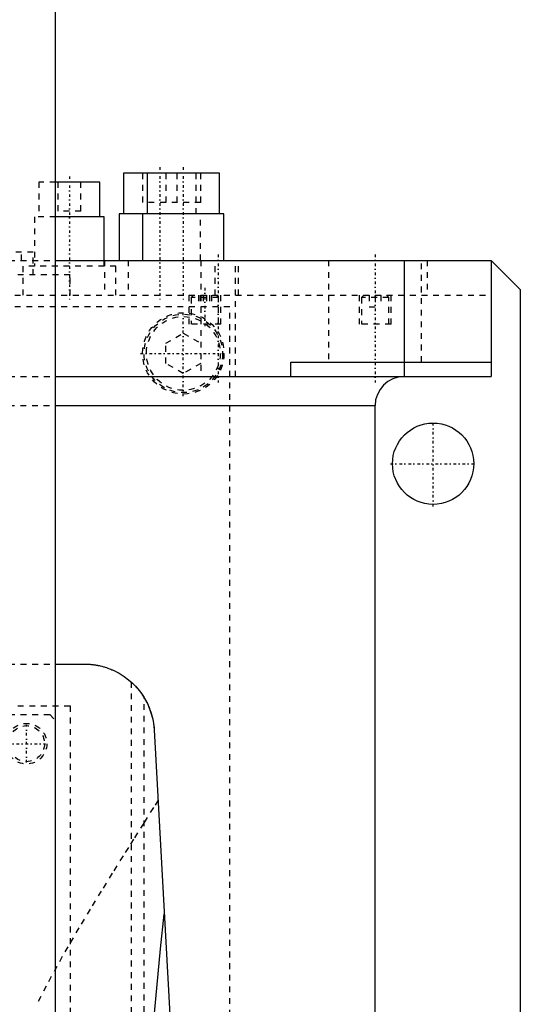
# Model space of a CAD drawing. Extents: x -125 to 125, y -136 to 715.
# Tile 11 of 12: x 39 to 125, y 260 to 429. Entities that reach past the tile are written whole.
import ezdxf

# ---------------------------------------------------------------- set-up
doc = ezdxf.new("R2010")
doc.units = 0
doc.linetypes.add('CENTER', pattern=[1.5, 0.45, -0.5, 0.05, -0.5])
doc.linetypes.add('DASHED', pattern=[2, 1, -1])
for name, color, linetype in [('AM_0', 7, 'CONTINUOUS'), ('AM_3', 7, 'DASHED'), ('AM_7', 7, 'CENTER')]:
    doc.layers.add(name, color=color, linetype=linetype)

msp = doc.modelspace()

# ---------------------------------------------------------------- linework, layer by layer
at = {"layer": 'AM_0', "color": 7, "linetype": 'CONTINUOUS'}
for p, q in [((45, 256.2), (45, 435.75)), ((56.71, 403), (56.71, 396)), ((73.25, 403), (56.71, 403)), ((60.75, 403), (60.75, 396)), ((73.25, 396), (73.25, 403)), ((52.63, 401.5), (45, 401.5)), ((52.63, 395.5), (52.63, 401.5)), ((53.38, 395.5), (45, 395.5)), ((53.38, 388), (53.38, 395.5)), ((55.96, 396), (55.96, 388)), ((74, 396), (55.96, 396)), ((60, 396), (60, 388)), ((74, 388), (74, 396)), ((45, 388), (120, 388)), ((105, 388), (105, 368)), ((120, 388), (120, 368)), ((120, 388), (125, 383)), ((125, 383), (125, 53)), ((85.5, 370.5), (120, 370.5)), ((85.5, 368), (85.5, 370.5)), ((45, 368), (120, 368)), ((45.04, 363), (100, 363)), ((100, 25), (100, 363)), ((45, 318.5), (50, 318.5)), ((61.98, 307.16), (72.48, 116.6))]:
    msp.add_line(p, q, dxfattribs=at)
for points in [[(50, 318.5, 0), (50.04, 318.5, 0), (50.12, 318.5, 0), (50.2, 318.5, 0), (50.24, 318.5, 0), (50.28, 318.5, 0), (50.36, 318.49, 0), (50.44, 318.49, 0), (50.52, 318.49, 0), (50.6, 318.48, 0), (50.68, 318.48, 0), (50.72, 318.48, 0), (50.76, 318.48, 0), (50.83, 318.47, 0), (50.91, 318.47, 0), (50.99, 318.46, 0), (51.06, 318.45, 0), (51.14, 318.45, 0), (51.18, 318.44, 0), (51.21, 318.44, 0), (51.29, 318.43, 0), (51.36, 318.42, 0), (51.4, 318.42, 0), (51.43, 318.41, 0), (51.5, 318.41, 0), (51.57, 318.4, 0), (51.61, 318.39, 0), (51.64, 318.39, 0), (51.71, 318.38, 0), (51.78, 318.37, 0), (51.84, 318.36, 0), (51.91, 318.35, 0), (51.97, 318.34, 0), (52, 318.33, 0), (52.03, 318.33, 0), (52.09, 318.32, 0), (52.15, 318.31, 0), (52.21, 318.29, 0), (52.27, 318.28, 0), (52.33, 318.27, 0), (52.36, 318.27, 0), (52.38, 318.26, 0), (52.44, 318.25, 0), (52.49, 318.24, 0), (52.67, 318.2, 0), (52.97, 318.13, 0), (53.26, 318.05, 0), (53.39, 318.01, 0), (53.53, 317.97, 0), (53.79, 317.89, 0), (54.03, 317.8, 0), (54.27, 317.71, 0), (54.5, 317.63, 0), (54.72, 317.53, 0), (54.82, 317.49, 0), (54.93, 317.44, 0), (55.13, 317.35, 0), (55.32, 317.26, 0), (55.41, 317.21, 0), (55.93, 316.93, 0), (56.8, 316.39, 0), (57.57, 315.81, 0), (58.25, 315.21, 0), (58.86, 314.59, 0), (59.41, 313.95, 0), (59.66, 313.62, 0), (59.9, 313.28, 0), (60.33, 312.6, 0), (60.71, 311.91, 0), (61.04, 311.19, 0), (61.32, 310.47, 0), (61.55, 309.74, 0), (61.65, 309.37, 0), (61.74, 309.01, 0), (61.87, 308.27, 0), (61.96, 307.53, 0), (61.98, 307.16, 0)], [(58, 315.44, 0), (58, 315.44, 0), (58.02, 315.43, 0), (58.05, 315.4, 0), (58.08, 315.37, 0), (58.11, 315.35, 0), (58.18, 315.28, 0), (58.26, 315.2, 0), (58.37, 315.1, 0), (58.49, 314.99, 0), (58.62, 314.85, 0), (58.69, 314.78, 0), (58.76, 314.7, 0), (58.91, 314.54, 0), (59.07, 314.36, 0), (59.24, 314.16, 0), (59.42, 313.93, 0), (59.61, 313.69, 0), (59.71, 313.56, 0), (59.8, 313.42, 0), (59.99, 313.14, 0), (60.18, 312.86, 0), (60.27, 312.71, 0)], [(60.27, 312.71, 0), (60.35, 312.57, 0), (60.51, 312.29, 0), (60.66, 312, 0), (60.74, 311.86, 0), (60.81, 311.71, 0), (60.95, 311.41, 0), (61.08, 311.11, 0), (61.2, 310.81, 0), (61.31, 310.51, 0), (61.42, 310.2, 0), (61.47, 310.04, 0), (61.51, 309.89, 0), (61.6, 309.57, 0), (61.68, 309.26, 0), (61.75, 308.94, 0), (61.81, 308.62, 0), (61.86, 308.3, 0), (61.89, 308.13, 0), (61.91, 307.97, 0), (61.94, 307.65, 0), (61.97, 307.32, 0), (61.98, 307.16, 0)], [(60, 235.17, 0), (60.6, 242.59, 0), (61.84, 256.58, 0), (63.09, 269.45, 0), (63.73, 275.44, 0)]]:
    msp.add_polyline3d(points, dxfattribs=at)
msp.add_circle((110, 353), 7, dxfattribs=at)
msp.add_arc((105, 363), 5, 90, 180, dxfattribs=at)
at = {"layer": 'AM_3', "color": 6, "linetype": 'DASHED'}
for p, q in [((59.96, 403), (59.96, 398)), ((64, 403), (64, 398)), ((65.96, 398), (65.96, 403)), ((69.21, 396), (69.21, 403)), ((70, 398), (70, 403)), ((42.13, 401.5), (42.13, 395.5)), ((45, 401.5), (42.13, 401.5)), ((45.38, 401.5), (45.38, 396.5)), ((49.38, 396.5), (49.38, 401.5)), ((70, 398), (59.96, 398)), ((41.38, 395.5), (41.38, 387)), ((45, 395.5), (41.38, 395.5)), ((49.38, 396.5), (45.38, 396.5)), ((69.96, 388), (69.96, 396)), ((34.17, 389.5), (41.17, 389.5)), ((39.17, 388), (39.17, 389.5)), ((41.17, 385.5), (41.17, 389.5)), ((-45, 388), (45, 388)), ((39.38, 387), (39.38, 382)), ((55.38, 387), (39.38, 387)), ((53.38, 387), (53.38, 388)), ((53.46, 388), (53.46, 382)), ((55.38, 382), (55.38, 387)), ((57.5, 388), (57.5, 382)), ((70, 388), (70, 368)), ((72.46, 382), (72.46, 388)), ((76, 368), (76, 388)), ((76.5, 382), (76.5, 388)), ((92, 388), (92, 370.5)), ((108, 370.5), (108, 388)), ((108.97, 388), (108.97, 382)), ((47.5, 385.5), (-47.5, 385.5)), ((47.5, 382), (47.5, 385.5)), ((-120, 382), (120, 382)), ((67.96, 382), (67.96, 377)), ((68.76, 382), (68.36, 381.6)), ((68.36, 381.6), (68.36, 377)), ((73.06, 381.6), (68.36, 381.6)), ((69.6, 382), (69.6, 380)), ((69.89, 382), (69.89, 380)), ((70.41, 382), (70.41, 380)), ((71.01, 382), (71.01, 380)), ((71.53, 382), (71.53, 380)), ((71.83, 382), (71.83, 380)), ((73.06, 381.6), (72.66, 382)), ((73.06, 377), (73.06, 381.6)), ((73.46, 377), (73.46, 382)), ((97.25, 382), (97.25, 377)), ((98.05, 382), (97.65, 381.6)), ((97.65, 381.6), (97.65, 377)), ((102.35, 381.6), (97.65, 381.6)), ((99, 382), (99, 380)), ((100, 382), (100, 380)), ((101, 382), (101, 380)), ((102.35, 381.6), (101.95, 382)), ((102.35, 377), (102.35, 381.6)), ((102.75, 377), (102.75, 382)), ((75, 380), (-75, 380)), ((75, 68), (75, 380)), ((99, 380), (101, 380)), ((73.46, 377), (67.96, 377)), ((102.75, 377), (97.25, 377)), ((64, 373.73), (67, 375.46)), ((67, 375.46), (70, 373.73)), ((64, 370.27), (64, 373.73)), ((67, 368.54), (64, 370.27)), ((70, 370.27), (67, 368.54)), ((-45, 368), (45, 368)), ((-45.04, 363), (45.04, 363)), ((-45, 318.5), (45, 318.5)), ((58, 315.44), (58, 116.6)), ((60.27, 116.6), (60.27, 312.71)), ((-47.5, 311.3), (47.5, 311.3)), ((47.5, 311.3), (47.5, 218.3)), ((-43, 309.8), (44, 309.8)), ((44, 309.8), (45, 308.8))]:
    msp.add_line(p, q, dxfattribs=at)
msp.add_polyline3d([(62.65, 295.09, 0), (61.85, 293.79, 0), (60.18, 291.12, 0), (58.43, 288.34, 0), (57.54, 286.91, 0), (56.63, 285.46, 0), (54.77, 282.49, 0), (52.87, 279.43, 0), (50.95, 276.3, 0), (49.03, 273.09, 0), (47.11, 269.81, 0), (46.16, 268.14, 0), (45.23, 266.46, 0), (43.39, 263.06, 0), (41.63, 259.6, 0)], dxfattribs=at)
for centre, radius in [((67, 372), 7), ((67, 372), 6.75), ((67, 372), 6.35), ((40, 304.8), 3.5), ((40, 304.8), 3.1)]:
    msp.add_circle(centre, radius, dxfattribs=at)
at = {"layer": 'AM_7', "color": 4, "linetype": 'CENTER'}
for p, q in [((62.96, 404.05), (62.96, 380.95)), ((67, 404.05), (67, 380.95)), ((47.38, 402.48), (47.38, 381.02)), ((73, 389), (73, 367)), ((100, 389), (100, 367)), ((70.71, 383.3), (70.71, 376.7)), ((67, 364.65), (67, 379.35)), ((59.65, 372), (74.35, 372)), ((110, 345.65), (110, 360.35)), ((102.65, 353), (117.35, 353)), ((40, 301.55), (40, 308.05)), ((36.75, 304.8), (43.25, 304.8))]:
    msp.add_line(p, q, dxfattribs=at)

doc.saveas('drawing.dxf')
